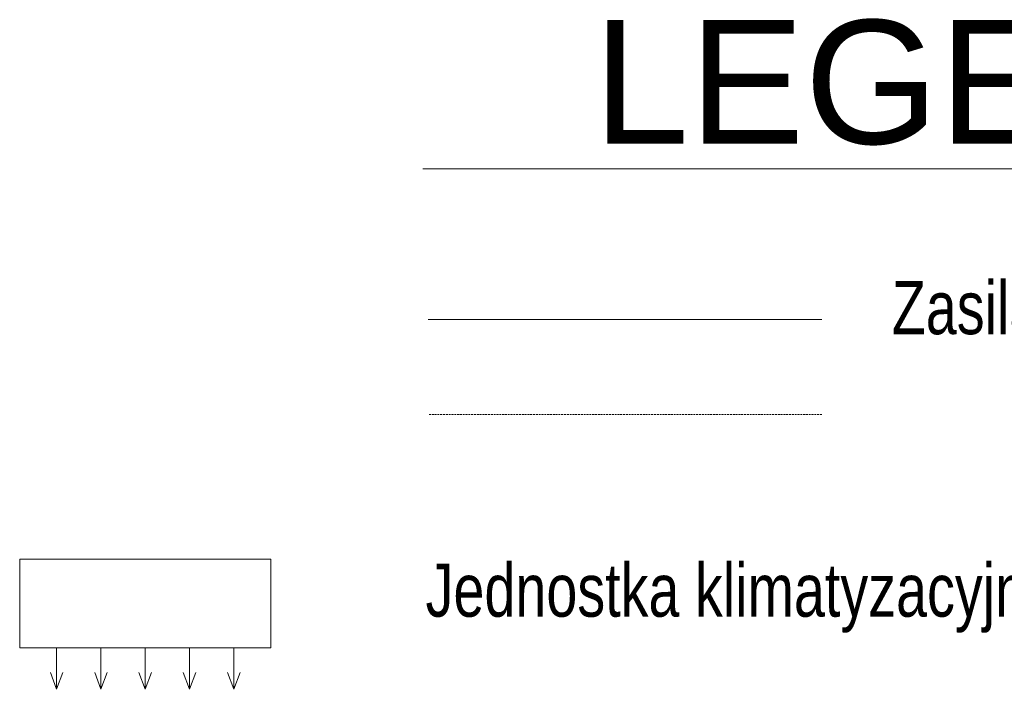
# Model space of a CAD drawing. Header units: centimetres. Extents: x -25572 to 23555, y -2435 to 15405.
# Tile 126 of 134: x 12535 to 13202, y 5703 to 6157. Entities that reach past the tile are written whole.
import ezdxf

# ---------------------------------------------------------------- set-up
doc = ezdxf.new("R2010")
doc.units = ezdxf.units.CM
doc.header["$MEASUREMENT"] = 0
doc.linetypes.add('DASHED', pattern=[1.905, 1.27, -0.635])
doc.layers.add('820-G Rysunki Obrazki_Nr_pióra__20', color=1, linetype='Continuous', lineweight=13)
doc.layers.add('820-G Rysunki Obrazki_Nr_pióra__7', color=7, linetype='Continuous', lineweight=13)
doc.layers.add('820-G Rysunki Obrazki_Nr_pióra__5', color=7, linetype='Continuous', lineweight=13, true_color=0x40a5ff)
doc.styles.add('STYL_AUTOMATYCZNY_6', font='arial.ttf')
doc.styles.add('STYL_AUTOMATYCZNY_7', font='arial.ttf', dxfattribs={"width": 0.75})

msp = doc.modelspace()

# ---------------------------------------------------------------- linework, layer by layer
at = {"layer": '820-G Rysunki Obrazki_Nr_pióra__20', "color": 1, "linetype": 'Continuous', "lineweight": 13}
msp.add_line((13078.35, 5953.64), (12811.72, 5953.64), dxfattribs=at)
msp.add_lwpolyline([(12705.1, 5791.42), (12705.1, 5731.42), (12535.1, 5731.42), (12535.1, 5791.42)], close=True, dxfattribs=at)
for points in [[(12560.1, 5731.42), (12560.1, 5703.3), (12555.88, 5714.59)], [(12560.1, 5731.42), (12560.1, 5703.3), (12564.32, 5714.59)], [(12590.1, 5731.42), (12590.1, 5703.3), (12585.88, 5714.59)], [(12590.1, 5731.42), (12590.1, 5703.3), (12594.32, 5714.59)], [(12620.1, 5731.42), (12620.1, 5703.3), (12615.88, 5714.59)], [(12620.1, 5731.42), (12620.1, 5703.3), (12624.32, 5714.59)], [(12650.1, 5731.42), (12650.1, 5703.3), (12645.88, 5714.59)], [(12650.1, 5731.42), (12650.1, 5703.3), (12654.32, 5714.59)], [(12680.1, 5731.42), (12680.1, 5703.3), (12675.88, 5714.59)], [(12680.1, 5731.42), (12680.1, 5703.3), (12684.32, 5714.59)]]:
    msp.add_lwpolyline(points, dxfattribs=at)
at = {"layer": '820-G Rysunki Obrazki_Nr_pióra__5', "color": 161, "linetype": 'DASHED', "lineweight": 13, "true_color": 0x40a5ff}
msp.add_line((13078.35, 5889.33), (12811.72, 5889.33), dxfattribs=at)
at = {"layer": '820-G Rysunki Obrazki_Nr_pióra__7', "color": 7, "linetype": 'Continuous', "lineweight": 13}
msp.add_line((12807.99, 6055.63), (13611.15, 6055.63), dxfattribs=at)

# ---------------------------------------------------------------- texts
at = {"layer": '820-G Rysunki Obrazki_Nr_pióra__7', "color": 7, "linetype": 'Continuous', "lineweight": 13, "attachment_point": 7}
for s, insert, char_height, style in [('\\A1;{\\pql;\\fArial|b0|i0|c238|p0;\\W1.000000;LEGENDA}', (12923.41, 6071.44), 83.7569, 'STYL_AUTOMATYCZNY_6'), ('\\A1;{\\pql;\\fArial|b0|i0|c238|p0;\\W0.750000;Zasilanie i powrót instalacji klimatyzacyjnej}', (13125.66, 5932.86), 36, 'STYL_AUTOMATYCZNY_7'), ('\\A1;{\\pql;\\fArial|b0|i0|c238|p0;\\W0.750000;Jednostka klimatyzacyjna wewnątrza}', (12809.97, 5741.56), 36, 'STYL_AUTOMATYCZNY_7')]:
    msp.add_mtext(s, dxfattribs=dict(at, insert=insert, char_height=char_height, style=style))

doc.saveas('drawing.dxf')
